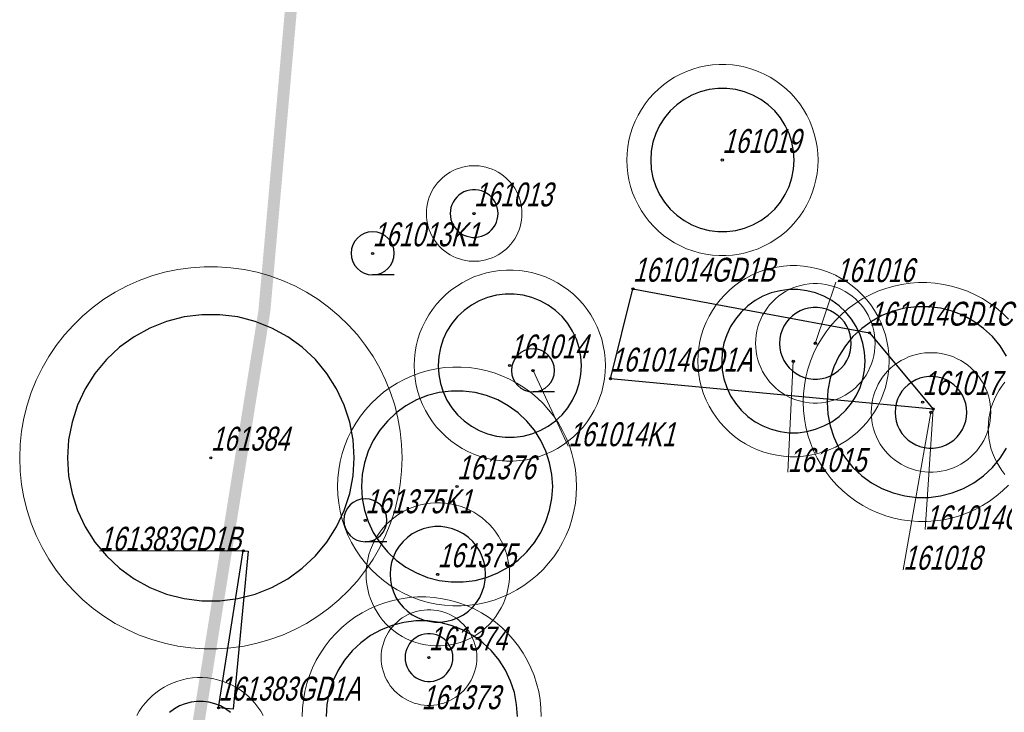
# Model space of a CAD drawing. Header units: metres. Extents: x 7419449 to 7420144, y 5549519 to 5549653.
# Tile 39 of 67: x 7419450 to 7419491, y 5549576 to 5549605. Entities that reach past the tile are written whole.
import ezdxf
from ezdxf.enums import TextEntityAlignment as Align
from ezdxf.lldxf.tags import DXFTag

# ---------------------------------------------------------------- set-up
doc = ezdxf.new("R2010")
doc.units = ezdxf.units.M
doc.layers.add('_4_GRANICA_OPRACOWANIA', color=146, linetype='2', lineweight=53, transparency=0.2)
doc.layers.add('_4_korony', color=7, linetype='Continuous', lineweight=25, true_color=0x7aa300)
for name, color, linetype, lineweight in [('_4_krzewy istniejące', 86, 'Continuous', 30), ('_4_NUMERY_PIKIET', 7, 'Continuous', 15), ('_4_SOD', 30, 'Continuous', 20)]:
    doc.layers.add(name, color=color, linetype=linetype, lineweight=lineweight)
doc.layers.add('_4_PUNKT_INWENTARYZACYJNY', color=7, linetype='Continuous')
doc.styles.add('STANDARD-Working1250', font='arial.ttf', dxfattribs={"height": 2.5})
tags = doc.linetypes.add('2', pattern=[0.9, 0.6, -0.3]).pattern_tags.tags
tags[6:7] = [DXFTag(74, 4), DXFTag(75, 0), DXFTag(340, '0'), DXFTag(46, 1.0), DXFTag(50, 0.0), DXFTag(44, 0.0), DXFTag(45, 0.0)]
tags[4:5] = [DXFTag(74, 4), DXFTag(75, 0), DXFTag(340, '0'), DXFTag(46, 1.0), DXFTag(50, 0.0), DXFTag(44, 0.0), DXFTag(45, 0.0)]

# ---------------------------------------------------------------- blocks, each defined once
blk = doc.blocks.new('A$C38776EB9')
at = {"linetype": 'Continuous', "transparency": 33554623}
blk.add_line((-0.525, -0.525), (0, -0.525), dxfattribs=at)
blk.add_circle((0, 0), 0.525, dxfattribs=at)

msp = doc.modelspace()

# ---------------------------------------------------------------- linework, layer by layer
at = {"layer": '_4_GRANICA_OPRACOWANIA', "lineweight": 30, "ltscale": 3, "const_width": 0.5}
msp.add_lwpolyline([(7419450.062, 5549530.83), (7419458.91, 5549530.45), (7419461.94, 5549530.29), (7419468.08, 5549529.97), (7419483.43, 5549529.18), (7419523.94, 5549526.59), (7419538.19, 5549526.4), (7419548.95, 5549525.8), (7419576.9, 5549524.47), (7419583.97, 5549584.15), (7419584.48, 5549588.54), (7419590.93, 5549644.33), (7419562.5, 5549640.55), (7419487.71, 5549630.61), (7419482.9, 5549629.97), (7419478.25, 5549627.12), (7419462.12, 5549617.26), (7419459.99, 5549593.07), (7419450.09, 5549531.19)], close=True, dxfattribs=at)
at = {"layer": '_4_korony', "linetype": 'Continuous', "flags": 128}
for points in [[(7419482.155, 5549599.38), (7419482.131, 5549599.756), (7419482.061, 5549600.126), (7419481.944, 5549600.484), (7419481.784, 5549600.825), (7419481.582, 5549601.143), (7419481.342, 5549601.434), (7419481.067, 5549601.692), (7419480.762, 5549601.913), (7419480.432, 5549602.094), (7419480.082, 5549602.233), (7419479.717, 5549602.327), (7419479.343, 5549602.374), (7419478.967, 5549602.374), (7419478.593, 5549602.327), (7419478.228, 5549602.233), (7419477.878, 5549602.094), (7419477.548, 5549601.913), (7419477.243, 5549601.692), (7419476.968, 5549601.434), (7419476.728, 5549601.143), (7419476.526, 5549600.825), (7419476.366, 5549600.484), (7419476.249, 5549600.126), (7419476.179, 5549599.756), (7419476.155, 5549599.38), (7419476.179, 5549599.004), (7419476.249, 5549598.634), (7419476.366, 5549598.276), (7419476.526, 5549597.935), (7419476.728, 5549597.617), (7419476.968, 5549597.326), (7419477.243, 5549597.068), (7419477.548, 5549596.847), (7419477.878, 5549596.666), (7419478.228, 5549596.527), (7419478.593, 5549596.433), (7419478.967, 5549596.386), (7419479.343, 5549596.386), (7419479.717, 5549596.433), (7419480.082, 5549596.527), (7419480.432, 5549596.666), (7419480.762, 5549596.847), (7419481.067, 5549597.068), (7419481.342, 5549597.326), (7419481.582, 5549597.617), (7419481.784, 5549597.935), (7419481.944, 5549598.276), (7419482.061, 5549598.634), (7419482.131, 5549599.004)], [(7419469.766, 5549597.142), (7419469.758, 5549597.267), (7419469.735, 5549597.391), (7419469.696, 5549597.51), (7419469.642, 5549597.624), (7419469.575, 5549597.73), (7419469.495, 5549597.827), (7419469.403, 5549597.913), (7419469.302, 5549597.986), (7419469.192, 5549598.047), (7419469.075, 5549598.093), (7419468.953, 5549598.124), (7419468.829, 5549598.14), (7419468.703, 5549598.14), (7419468.579, 5549598.124), (7419468.457, 5549598.093), (7419468.34, 5549598.047), (7419468.23, 5549597.986), (7419468.129, 5549597.913), (7419468.037, 5549597.827), (7419467.957, 5549597.73), (7419467.89, 5549597.624), (7419467.836, 5549597.51), (7419467.797, 5549597.391), (7419467.774, 5549597.267), (7419467.766, 5549597.142), (7419467.774, 5549597.017), (7419467.797, 5549596.893), (7419467.836, 5549596.774), (7419467.89, 5549596.66), (7419467.957, 5549596.554), (7419468.037, 5549596.457), (7419468.129, 5549596.371), (7419468.23, 5549596.298), (7419468.34, 5549596.237), (7419468.457, 5549596.191), (7419468.579, 5549596.16), (7419468.703, 5549596.144), (7419468.829, 5549596.144), (7419468.953, 5549596.16), (7419469.075, 5549596.191), (7419469.192, 5549596.237), (7419469.302, 5549596.298), (7419469.403, 5549596.371), (7419469.495, 5549596.457), (7419469.575, 5549596.554), (7419469.642, 5549596.66), (7419469.696, 5549596.774), (7419469.735, 5549596.893), (7419469.758, 5549597.017)], [(7419485.126, 5549590.965), (7419485.102, 5549591.341), (7419485.032, 5549591.711), (7419484.915, 5549592.069), (7419484.755, 5549592.41), (7419484.553, 5549592.728), (7419484.313, 5549593.019), (7419484.038, 5549593.277), (7419483.733, 5549593.498), (7419483.403, 5549593.679), (7419483.053, 5549593.818), (7419482.688, 5549593.912), (7419482.314, 5549593.959), (7419481.938, 5549593.959), (7419481.564, 5549593.912), (7419481.199, 5549593.818), (7419480.849, 5549593.679), (7419480.519, 5549593.498), (7419480.214, 5549593.277), (7419479.939, 5549593.019), (7419479.699, 5549592.728), (7419479.497, 5549592.41), (7419479.337, 5549592.069), (7419479.22, 5549591.711), (7419479.15, 5549591.341), (7419479.126, 5549590.965), (7419479.15, 5549590.589), (7419479.22, 5549590.219), (7419479.337, 5549589.861), (7419479.497, 5549589.52), (7419479.699, 5549589.202), (7419479.939, 5549588.911), (7419480.214, 5549588.653), (7419480.519, 5549588.432), (7419480.849, 5549588.251), (7419481.199, 5549588.112), (7419481.564, 5549588.018), (7419481.938, 5549587.971), (7419482.314, 5549587.971), (7419482.688, 5549588.018), (7419483.053, 5549588.112), (7419483.403, 5549588.251), (7419483.733, 5549588.432), (7419484.038, 5549588.653), (7419484.313, 5549588.911), (7419484.553, 5549589.202), (7419484.755, 5549589.52), (7419484.915, 5549589.861), (7419485.032, 5549590.219), (7419485.102, 5549590.589)], [(7419473.258, 5549590.779), (7419473.234, 5549591.155), (7419473.164, 5549591.525), (7419473.047, 5549591.883), (7419472.887, 5549592.224), (7419472.685, 5549592.542), (7419472.445, 5549592.833), (7419472.17, 5549593.091), (7419471.865, 5549593.312), (7419471.535, 5549593.493), (7419471.185, 5549593.632), (7419470.82, 5549593.726), (7419470.446, 5549593.773), (7419470.07, 5549593.773), (7419469.696, 5549593.726), (7419469.331, 5549593.632), (7419468.981, 5549593.493), (7419468.651, 5549593.312), (7419468.346, 5549593.091), (7419468.071, 5549592.833), (7419467.831, 5549592.542), (7419467.629, 5549592.224), (7419467.469, 5549591.883), (7419467.352, 5549591.525), (7419467.282, 5549591.155), (7419467.258, 5549590.779), (7419467.282, 5549590.403), (7419467.352, 5549590.033), (7419467.469, 5549589.675), (7419467.629, 5549589.334), (7419467.831, 5549589.016), (7419468.071, 5549588.725), (7419468.346, 5549588.467), (7419468.651, 5549588.246), (7419468.981, 5549588.065), (7419469.331, 5549587.926), (7419469.696, 5549587.832), (7419470.07, 5549587.785), (7419470.446, 5549587.785), (7419470.82, 5549587.832), (7419471.185, 5549587.926), (7419471.535, 5549588.065), (7419471.865, 5549588.246), (7419472.17, 5549588.467), (7419472.445, 5549588.725), (7419472.685, 5549589.016), (7419472.887, 5549589.334), (7419473.047, 5549589.675), (7419473.164, 5549590.033), (7419473.234, 5549590.403)], [(7419484.543, 5549591.71), (7419484.531, 5549591.898), (7419484.496, 5549592.083), (7419484.438, 5549592.262), (7419484.357, 5549592.433), (7419484.257, 5549592.592), (7419484.136, 5549592.737), (7419483.999, 5549592.866), (7419483.847, 5549592.976), (7419483.682, 5549593.067), (7419483.507, 5549593.137), (7419483.324, 5549593.183), (7419483.137, 5549593.207), (7419482.949, 5549593.207), (7419482.762, 5549593.183), (7419482.579, 5549593.137), (7419482.404, 5549593.067), (7419482.239, 5549592.976), (7419482.087, 5549592.866), (7419481.95, 5549592.737), (7419481.829, 5549592.592), (7419481.729, 5549592.433), (7419481.648, 5549592.262), (7419481.59, 5549592.083), (7419481.555, 5549591.898), (7419481.543, 5549591.71), (7419481.555, 5549591.522), (7419481.59, 5549591.337), (7419481.648, 5549591.158), (7419481.729, 5549590.987), (7419481.829, 5549590.828), (7419481.95, 5549590.683), (7419482.087, 5549590.554), (7419482.239, 5549590.444), (7419482.404, 5549590.353), (7419482.579, 5549590.283), (7419482.762, 5549590.237), (7419482.949, 5549590.213), (7419483.137, 5549590.213), (7419483.324, 5549590.237), (7419483.507, 5549590.283), (7419483.682, 5549590.353), (7419483.847, 5549590.444), (7419483.999, 5549590.554), (7419484.136, 5549590.683), (7419484.257, 5549590.828), (7419484.357, 5549590.987), (7419484.438, 5549591.158), (7419484.496, 5549591.337), (7419484.531, 5549591.522)], [(7419463.751, 5549586.92), (7419463.704, 5549587.672), (7419463.562, 5549588.412), (7419463.33, 5549589.129), (7419463.009, 5549589.811), (7419462.605, 5549590.447), (7419462.125, 5549591.027), (7419461.576, 5549591.543), (7419460.966, 5549591.986), (7419460.306, 5549592.349), (7419459.605, 5549592.626), (7419458.875, 5549592.814), (7419458.128, 5549592.908), (7419457.374, 5549592.908), (7419456.627, 5549592.814), (7419455.897, 5549592.626), (7419455.196, 5549592.349), (7419454.536, 5549591.986), (7419453.926, 5549591.543), (7419453.377, 5549591.027), (7419452.897, 5549590.447), (7419452.493, 5549589.811), (7419452.172, 5549589.129), (7419451.94, 5549588.412), (7419451.798, 5549587.672), (7419451.751, 5549586.92), (7419451.798, 5549586.168), (7419451.94, 5549585.428), (7419452.172, 5549584.711), (7419452.493, 5549584.029), (7419452.897, 5549583.393), (7419453.377, 5549582.813), (7419453.926, 5549582.297), (7419454.536, 5549581.854), (7419455.196, 5549581.491), (7419455.897, 5549581.214), (7419456.627, 5549581.026), (7419457.374, 5549580.932), (7419458.128, 5549580.932), (7419458.875, 5549581.026), (7419459.605, 5549581.214), (7419460.306, 5549581.491), (7419460.966, 5549581.854), (7419461.576, 5549582.297), (7419462.125, 5549582.813), (7419462.605, 5549583.393), (7419463.009, 5549584.029), (7419463.33, 5549584.711), (7419463.562, 5549585.428), (7419463.704, 5549586.168)], [(7419489.38, 5549588.821), (7419489.368, 5549589.009), (7419489.333, 5549589.194), (7419489.275, 5549589.373), (7419489.194, 5549589.544), (7419489.094, 5549589.703), (7419488.973, 5549589.848), (7419488.836, 5549589.977), (7419488.684, 5549590.087), (7419488.519, 5549590.178), (7419488.344, 5549590.248), (7419488.161, 5549590.294), (7419487.974, 5549590.318), (7419487.786, 5549590.318), (7419487.599, 5549590.294), (7419487.416, 5549590.248), (7419487.241, 5549590.178), (7419487.076, 5549590.087), (7419486.924, 5549589.977), (7419486.787, 5549589.848), (7419486.666, 5549589.703), (7419486.566, 5549589.544), (7419486.485, 5549589.373), (7419486.427, 5549589.194), (7419486.392, 5549589.009), (7419486.38, 5549588.821), (7419486.392, 5549588.633), (7419486.427, 5549588.448), (7419486.485, 5549588.269), (7419486.566, 5549588.098), (7419486.666, 5549587.939), (7419486.787, 5549587.794), (7419486.924, 5549587.665), (7419487.076, 5549587.555), (7419487.241, 5549587.464), (7419487.416, 5549587.394), (7419487.599, 5549587.348), (7419487.786, 5549587.324), (7419487.974, 5549587.324), (7419488.161, 5549587.348), (7419488.344, 5549587.394), (7419488.519, 5549587.464), (7419488.684, 5549587.555), (7419488.836, 5549587.665), (7419488.973, 5549587.794), (7419489.094, 5549587.939), (7419489.194, 5549588.098), (7419489.275, 5549588.269), (7419489.333, 5549588.448), (7419489.368, 5549588.633)], [(7419472.052, 5549585.72), (7419472.02, 5549586.221), (7419471.926, 5549586.715), (7419471.771, 5549587.192), (7419471.557, 5549587.647), (7419471.288, 5549588.071), (7419470.968, 5549588.458), (7419470.602, 5549588.802), (7419470.195, 5549589.097), (7419469.755, 5549589.339), (7419469.288, 5549589.524), (7419468.802, 5549589.649), (7419468.303, 5549589.712), (7419467.801, 5549589.712), (7419467.302, 5549589.649), (7419466.816, 5549589.524), (7419466.349, 5549589.339), (7419465.909, 5549589.097), (7419465.502, 5549588.802), (7419465.136, 5549588.458), (7419464.816, 5549588.071), (7419464.547, 5549587.647), (7419464.333, 5549587.192), (7419464.178, 5549586.715), (7419464.084, 5549586.221), (7419464.052, 5549585.72), (7419464.084, 5549585.219), (7419464.178, 5549584.725), (7419464.333, 5549584.248), (7419464.547, 5549583.793), (7419464.816, 5549583.369), (7419465.136, 5549582.982), (7419465.502, 5549582.638), (7419465.909, 5549582.343), (7419466.349, 5549582.101), (7419466.816, 5549581.916), (7419467.302, 5549581.791), (7419467.801, 5549581.728), (7419468.303, 5549581.728), (7419468.802, 5549581.791), (7419469.288, 5549581.916), (7419469.755, 5549582.101), (7419470.195, 5549582.343), (7419470.602, 5549582.638), (7419470.968, 5549582.982), (7419471.288, 5549583.369), (7419471.557, 5549583.793), (7419471.771, 5549584.248), (7419471.926, 5549584.725), (7419472.02, 5549585.219)], [(7419469.248, 5549582.044), (7419469.232, 5549582.295), (7419469.185, 5549582.541), (7419469.108, 5549582.78), (7419469.001, 5549583.008), (7419468.866, 5549583.22), (7419468.706, 5549583.413), (7419468.523, 5549583.585), (7419468.32, 5549583.733), (7419468.1, 5549583.854), (7419467.866, 5549583.946), (7419467.623, 5549584.009), (7419467.374, 5549584.04), (7419467.122, 5549584.04), (7419466.873, 5549584.009), (7419466.63, 5549583.946), (7419466.396, 5549583.854), (7419466.176, 5549583.733), (7419465.973, 5549583.585), (7419465.79, 5549583.413), (7419465.63, 5549583.22), (7419465.495, 5549583.008), (7419465.388, 5549582.78), (7419465.311, 5549582.541), (7419465.264, 5549582.295), (7419465.248, 5549582.044), (7419465.264, 5549581.793), (7419465.311, 5549581.547), (7419465.388, 5549581.308), (7419465.495, 5549581.08), (7419465.63, 5549580.868), (7419465.79, 5549580.675), (7419465.973, 5549580.503), (7419466.176, 5549580.355), (7419466.396, 5549580.234), (7419466.63, 5549580.142), (7419466.873, 5549580.079), (7419467.122, 5549580.048), (7419467.374, 5549580.048), (7419467.623, 5549580.079), (7419467.866, 5549580.142), (7419468.1, 5549580.234), (7419468.32, 5549580.355), (7419468.523, 5549580.503), (7419468.706, 5549580.675), (7419468.866, 5549580.868), (7419469.001, 5549581.08), (7419469.108, 5549581.308), (7419469.185, 5549581.547), (7419469.232, 5549581.793)], [(7419467.877, 5549578.559), (7419467.869, 5549578.684), (7419467.846, 5549578.808), (7419467.807, 5549578.927), (7419467.753, 5549579.041), (7419467.686, 5549579.147), (7419467.606, 5549579.244), (7419467.514, 5549579.33), (7419467.413, 5549579.403), (7419467.303, 5549579.464), (7419467.186, 5549579.51), (7419467.064, 5549579.541), (7419466.94, 5549579.557), (7419466.814, 5549579.557), (7419466.69, 5549579.541), (7419466.568, 5549579.51), (7419466.451, 5549579.464), (7419466.341, 5549579.403), (7419466.24, 5549579.33), (7419466.148, 5549579.244), (7419466.068, 5549579.147), (7419466.001, 5549579.041), (7419465.947, 5549578.927), (7419465.908, 5549578.808), (7419465.885, 5549578.684), (7419465.877, 5549578.559), (7419465.885, 5549578.434), (7419465.908, 5549578.31), (7419465.947, 5549578.191), (7419466.001, 5549578.077), (7419466.068, 5549577.971), (7419466.148, 5549577.874), (7419466.24, 5549577.788), (7419466.341, 5549577.715), (7419466.451, 5549577.654), (7419466.568, 5549577.608), (7419466.69, 5549577.577), (7419466.814, 5549577.561), (7419466.94, 5549577.561), (7419467.064, 5549577.577), (7419467.186, 5549577.608), (7419467.303, 5549577.654), (7419467.413, 5549577.715), (7419467.514, 5549577.788), (7419467.606, 5549577.874), (7419467.686, 5549577.971), (7419467.753, 5549578.077), (7419467.807, 5549578.191), (7419467.846, 5549578.31), (7419467.869, 5549578.434)]]:
    msp.add_lwpolyline(points, close=True, dxfattribs=at)
for points in [[(7419491.039, 5549591.179), (7419490.77, 5549591.603), (7419490.45, 5549591.99), (7419490.084, 5549592.334), (7419489.677, 5549592.629), (7419489.237, 5549592.871), (7419488.77, 5549593.056), (7419488.284, 5549593.181), (7419487.785, 5549593.244), (7419487.283, 5549593.244), (7419486.784, 5549593.181), (7419486.298, 5549593.056), (7419485.831, 5549592.871), (7419485.391, 5549592.629), (7419484.984, 5549592.334), (7419484.618, 5549591.99), (7419484.298, 5549591.603), (7419484.029, 5549591.179), (7419483.815, 5549590.724), (7419483.66, 5549590.247), (7419483.566, 5549589.753), (7419483.534, 5549589.252), (7419483.566, 5549588.751), (7419483.66, 5549588.257), (7419483.815, 5549587.78), (7419484.029, 5549587.325), (7419484.298, 5549586.901), (7419484.618, 5549586.514), (7419484.984, 5549586.17), (7419485.391, 5549585.875), (7419485.831, 5549585.633), (7419486.298, 5549585.448), (7419486.784, 5549585.323), (7419487.283, 5549585.26), (7419487.785, 5549585.26), (7419488.284, 5549585.323), (7419488.77, 5549585.448), (7419489.237, 5549585.633), (7419489.677, 5549585.875), (7419490.084, 5549586.17), (7419490.45, 5549586.514), (7419490.77, 5549586.901), (7419491.039, 5549587.325)], [(7419470.575, 5549576.101), (7419470.543, 5549576.602), (7419470.449, 5549577.096), (7419470.294, 5549577.573), (7419470.08, 5549578.028), (7419469.811, 5549578.452), (7419469.491, 5549578.839), (7419469.125, 5549579.183), (7419468.718, 5549579.478), (7419468.278, 5549579.72), (7419467.811, 5549579.905), (7419467.325, 5549580.03), (7419466.826, 5549580.093), (7419466.324, 5549580.093), (7419465.825, 5549580.03), (7419465.339, 5549579.905), (7419464.872, 5549579.72), (7419464.432, 5549579.478), (7419464.025, 5549579.183), (7419463.659, 5549578.839), (7419463.339, 5549578.452), (7419463.07, 5549578.028), (7419462.856, 5549577.573), (7419462.701, 5549577.096), (7419462.607, 5549576.602), (7419462.575, 5549576.101)], [(7419458.57, 5549576.265), (7419458.367, 5549576.413), (7419458.147, 5549576.534), (7419457.913, 5549576.626), (7419457.67, 5549576.689), (7419457.421, 5549576.72), (7419457.169, 5549576.72), (7419456.92, 5549576.689), (7419456.677, 5549576.626), (7419456.443, 5549576.534), (7419456.223, 5549576.413), (7419456.02, 5549576.265)]]:
    msp.add_lwpolyline(points, dxfattribs=at)
at = {"layer": '_4_krzewy istniejące'}
for points in [[(7419474.47, 5549590.23), (7419475.41, 5549593.99), (7419485.31, 5549592.15), (7419487.97, 5549588.96), (7419474.47, 5549590.23)], [(7419459.11, 5549583.03), (7419459.315, 5549583.01), (7419458.68, 5549576.401), (7419458.68, 5549576.401), (7419458.07, 5549576.46), (7419459.106, 5549583.03)]]:
    msp.add_lwpolyline(points, dxfattribs=at)
at = {"layer": '_4_NUMERY_PIKIET'}
for points in [[(7419483.04, 5549591.71), (7419483.897, 5549594.266)], [(7419482.12, 5549590.96), (7419481.888, 5549586.324)], [(7419471.23, 5549590.57), (7419472.706, 5549587.401)], [(7419487.97, 5549588.96), (7419487.631, 5549583.923)], [(7419487.88, 5549588.82), (7419486.721, 5549582.234)], [(7419459.106, 5549583.03), (7419453.085, 5549583.03)]]:
    msp.add_lwpolyline(points, dxfattribs=at)
at = {"layer": '_4_PUNKT_INWENTARYZACYJNY'}
for centre in [(7419479.15, 5549599.38), (7419468.76, 5549597.14), (7419464.52, 5549595.47), (7419475.41, 5549593.99), (7419485.31, 5549592.15), (7419483.04, 5549591.71), (7419470.25, 5549590.78), (7419471.23, 5549590.57), (7419482.12, 5549590.96), (7419474.47, 5549590.23), (7419487.53, 5549589.25), (7419487.97, 5549588.96), (7419487.88, 5549588.82), (7419457.75, 5549586.92), (7419468.05, 5549585.72), (7419464.21, 5549584.3), (7419459.11, 5549583.03), (7419467.24, 5549582.04), (7419466.87, 5549578.56), (7419458.07, 5549576.46)]:
    msp.add_circle(centre, 0.045, dxfattribs=at)
at = {"layer": '_4_SOD', "flags": 128}
for points in [[(7419483.155, 5549599.38), (7419483.145, 5549599.659), (7419483.116, 5549599.937), (7419483.068, 5549600.212), (7419483, 5549600.483), (7419482.914, 5549600.748), (7419482.809, 5549601.007), (7419482.687, 5549601.258), (7419482.547, 5549601.5), (7419482.391, 5549601.731), (7419482.219, 5549601.951), (7419482.032, 5549602.159), (7419481.832, 5549602.353), (7419481.618, 5549602.532), (7419481.392, 5549602.696), (7419481.155, 5549602.844), (7419480.908, 5549602.975), (7419480.653, 5549603.089), (7419480.391, 5549603.184), (7419480.123, 5549603.261), (7419479.85, 5549603.319), (7419479.573, 5549603.358), (7419479.295, 5549603.378), (7419479.015, 5549603.378), (7419478.737, 5549603.358), (7419478.46, 5549603.319), (7419478.187, 5549603.261), (7419477.919, 5549603.184), (7419477.657, 5549603.089), (7419477.402, 5549602.975), (7419477.155, 5549602.844), (7419476.918, 5549602.696), (7419476.692, 5549602.532), (7419476.478, 5549602.353), (7419476.278, 5549602.159), (7419476.091, 5549601.951), (7419475.919, 5549601.731), (7419475.763, 5549601.5), (7419475.623, 5549601.258), (7419475.501, 5549601.007), (7419475.396, 5549600.748), (7419475.31, 5549600.483), (7419475.242, 5549600.212), (7419475.194, 5549599.937), (7419475.165, 5549599.659), (7419475.155, 5549599.38), (7419475.165, 5549599.101), (7419475.194, 5549598.823), (7419475.242, 5549598.548), (7419475.31, 5549598.277), (7419475.396, 5549598.012), (7419475.501, 5549597.753), (7419475.623, 5549597.502), (7419475.763, 5549597.26), (7419475.919, 5549597.029), (7419476.091, 5549596.809), (7419476.278, 5549596.601), (7419476.478, 5549596.407), (7419476.692, 5549596.228), (7419476.918, 5549596.064), (7419477.155, 5549595.916), (7419477.402, 5549595.785), (7419477.657, 5549595.671), (7419477.919, 5549595.576), (7419478.187, 5549595.499), (7419478.46, 5549595.441), (7419478.737, 5549595.402), (7419479.015, 5549595.382), (7419479.295, 5549595.382), (7419479.573, 5549595.402), (7419479.85, 5549595.441), (7419480.123, 5549595.499), (7419480.391, 5549595.576), (7419480.653, 5549595.671), (7419480.908, 5549595.785), (7419481.155, 5549595.916), (7419481.392, 5549596.064), (7419481.618, 5549596.228), (7419481.832, 5549596.407), (7419482.032, 5549596.601), (7419482.219, 5549596.809), (7419482.391, 5549597.029), (7419482.547, 5549597.26), (7419482.687, 5549597.502), (7419482.809, 5549597.753), (7419482.914, 5549598.012), (7419483, 5549598.277), (7419483.068, 5549598.548), (7419483.116, 5549598.823), (7419483.145, 5549599.101)], [(7419470.766, 5549597.142), (7419470.761, 5549597.282), (7419470.747, 5549597.42), (7419470.722, 5549597.558), (7419470.689, 5549597.693), (7419470.645, 5549597.826), (7419470.593, 5549597.955), (7419470.532, 5549598.081), (7419470.462, 5549598.202), (7419470.384, 5549598.318), (7419470.298, 5549598.428), (7419470.205, 5549598.531), (7419470.104, 5549598.628), (7419469.997, 5549598.718), (7419469.884, 5549598.8), (7419469.766, 5549598.874), (7419469.643, 5549598.94), (7419469.515, 5549598.996), (7419469.384, 5549599.044), (7419469.25, 5549599.083), (7419469.113, 5549599.112), (7419468.975, 5549599.131), (7419468.836, 5549599.141), (7419468.696, 5549599.141), (7419468.557, 5549599.131), (7419468.419, 5549599.112), (7419468.282, 5549599.083), (7419468.148, 5549599.044), (7419468.017, 5549598.996), (7419467.889, 5549598.94), (7419467.766, 5549598.874), (7419467.648, 5549598.8), (7419467.535, 5549598.718), (7419467.428, 5549598.628), (7419467.327, 5549598.531), (7419467.234, 5549598.428), (7419467.148, 5549598.318), (7419467.07, 5549598.202), (7419467, 5549598.081), (7419466.939, 5549597.955), (7419466.887, 5549597.826), (7419466.843, 5549597.693), (7419466.81, 5549597.558), (7419466.785, 5549597.42), (7419466.771, 5549597.282), (7419466.766, 5549597.142), (7419466.771, 5549597.002), (7419466.785, 5549596.864), (7419466.81, 5549596.726), (7419466.843, 5549596.591), (7419466.887, 5549596.458), (7419466.939, 5549596.329), (7419467, 5549596.203), (7419467.07, 5549596.082), (7419467.148, 5549595.966), (7419467.234, 5549595.856), (7419467.327, 5549595.753), (7419467.428, 5549595.656), (7419467.535, 5549595.566), (7419467.648, 5549595.484), (7419467.766, 5549595.41), (7419467.889, 5549595.344), (7419468.017, 5549595.288), (7419468.148, 5549595.24), (7419468.282, 5549595.201), (7419468.419, 5549595.172), (7419468.557, 5549595.153), (7419468.696, 5549595.143), (7419468.836, 5549595.143), (7419468.975, 5549595.153), (7419469.113, 5549595.172), (7419469.25, 5549595.201), (7419469.384, 5549595.24), (7419469.515, 5549595.288), (7419469.643, 5549595.344), (7419469.766, 5549595.41), (7419469.884, 5549595.484), (7419469.997, 5549595.566), (7419470.104, 5549595.656), (7419470.205, 5549595.753), (7419470.298, 5549595.856), (7419470.384, 5549595.966), (7419470.462, 5549596.082), (7419470.532, 5549596.203), (7419470.593, 5549596.329), (7419470.645, 5549596.458), (7419470.689, 5549596.591), (7419470.722, 5549596.726), (7419470.747, 5549596.864), (7419470.761, 5549597.002)], [(7419465.751, 5549586.92), (7419465.732, 5549587.478), (7419465.673, 5549588.033), (7419465.576, 5549588.583), (7419465.441, 5549589.125), (7419465.269, 5549589.656), (7419465.059, 5549590.174), (7419464.815, 5549590.676), (7419464.535, 5549591.159), (7419464.223, 5549591.622), (7419463.879, 5549592.062), (7419463.506, 5549592.477), (7419463.104, 5549592.865), (7419462.676, 5549593.224), (7419462.225, 5549593.552), (7419461.751, 5549593.848), (7419461.258, 5549594.11), (7419460.748, 5549594.337), (7419460.223, 5549594.528), (7419459.686, 5549594.682), (7419459.14, 5549594.798), (7419458.587, 5549594.876), (7419458.03, 5549594.915), (7419457.472, 5549594.915), (7419456.915, 5549594.876), (7419456.362, 5549594.798), (7419455.816, 5549594.682), (7419455.279, 5549594.528), (7419454.754, 5549594.337), (7419454.244, 5549594.11), (7419453.751, 5549593.848), (7419453.277, 5549593.552), (7419452.826, 5549593.224), (7419452.398, 5549592.865), (7419451.996, 5549592.477), (7419451.623, 5549592.062), (7419451.279, 5549591.622), (7419450.967, 5549591.159), (7419450.687, 5549590.676), (7419450.443, 5549590.174), (7419450.233, 5549589.656), (7419450.061, 5549589.125), (7419449.926, 5549588.583), (7419449.829, 5549588.033), (7419449.77, 5549587.478), (7419449.751, 5549586.92), (7419449.77, 5549586.362), (7419449.829, 5549585.807), (7419449.926, 5549585.257), (7419450.061, 5549584.715), (7419450.233, 5549584.184), (7419450.443, 5549583.666), (7419450.687, 5549583.164), (7419450.967, 5549582.681), (7419451.279, 5549582.218), (7419451.623, 5549581.778), (7419451.996, 5549581.363), (7419452.398, 5549580.975), (7419452.826, 5549580.616), (7419453.277, 5549580.288), (7419453.751, 5549579.992), (7419454.244, 5549579.73), (7419454.754, 5549579.503), (7419455.279, 5549579.312), (7419455.816, 5549579.158), (7419456.362, 5549579.042), (7419456.915, 5549578.964), (7419457.472, 5549578.925), (7419458.03, 5549578.925), (7419458.587, 5549578.964), (7419459.14, 5549579.042), (7419459.686, 5549579.158), (7419460.223, 5549579.312), (7419460.748, 5549579.503), (7419461.258, 5549579.73), (7419461.751, 5549579.992), (7419462.225, 5549580.288), (7419462.676, 5549580.616), (7419463.104, 5549580.975), (7419463.506, 5549581.363), (7419463.879, 5549581.778), (7419464.223, 5549582.218), (7419464.535, 5549582.681), (7419464.815, 5549583.164), (7419465.059, 5549583.666), (7419465.269, 5549584.184), (7419465.441, 5549584.715), (7419465.576, 5549585.257), (7419465.673, 5549585.807), (7419465.732, 5549586.362)], [(7419474.258, 5549590.779), (7419474.248, 5549591.058), (7419474.219, 5549591.336), (7419474.171, 5549591.611), (7419474.103, 5549591.882), (7419474.017, 5549592.147), (7419473.912, 5549592.406), (7419473.79, 5549592.657), (7419473.65, 5549592.899), (7419473.494, 5549593.13), (7419473.322, 5549593.35), (7419473.135, 5549593.558), (7419472.935, 5549593.752), (7419472.721, 5549593.931), (7419472.495, 5549594.095), (7419472.258, 5549594.243), (7419472.011, 5549594.374), (7419471.756, 5549594.488), (7419471.494, 5549594.583), (7419471.226, 5549594.66), (7419470.953, 5549594.718), (7419470.676, 5549594.757), (7419470.398, 5549594.777), (7419470.118, 5549594.777), (7419469.84, 5549594.757), (7419469.563, 5549594.718), (7419469.29, 5549594.66), (7419469.022, 5549594.583), (7419468.76, 5549594.488), (7419468.505, 5549594.374), (7419468.258, 5549594.243), (7419468.021, 5549594.095), (7419467.795, 5549593.931), (7419467.581, 5549593.752), (7419467.381, 5549593.558), (7419467.194, 5549593.35), (7419467.022, 5549593.13), (7419466.866, 5549592.899), (7419466.726, 5549592.657), (7419466.604, 5549592.406), (7419466.499, 5549592.147), (7419466.413, 5549591.882), (7419466.345, 5549591.611), (7419466.297, 5549591.336), (7419466.268, 5549591.058), (7419466.258, 5549590.779), (7419466.268, 5549590.5), (7419466.297, 5549590.222), (7419466.345, 5549589.947), (7419466.413, 5549589.676), (7419466.499, 5549589.411), (7419466.604, 5549589.152), (7419466.726, 5549588.901), (7419466.866, 5549588.659), (7419467.022, 5549588.428), (7419467.194, 5549588.208), (7419467.381, 5549588), (7419467.581, 5549587.806), (7419467.795, 5549587.627), (7419468.021, 5549587.463), (7419468.258, 5549587.315), (7419468.505, 5549587.184), (7419468.76, 5549587.07), (7419469.022, 5549586.975), (7419469.29, 5549586.898), (7419469.563, 5549586.84), (7419469.84, 5549586.801), (7419470.118, 5549586.781), (7419470.398, 5549586.781), (7419470.676, 5549586.801), (7419470.953, 5549586.84), (7419471.226, 5549586.898), (7419471.494, 5549586.975), (7419471.756, 5549587.07), (7419472.011, 5549587.184), (7419472.258, 5549587.315), (7419472.495, 5549587.463), (7419472.721, 5549587.627), (7419472.935, 5549587.806), (7419473.135, 5549588), (7419473.322, 5549588.208), (7419473.494, 5549588.428), (7419473.65, 5549588.659), (7419473.79, 5549588.901), (7419473.912, 5549589.152), (7419474.017, 5549589.411), (7419474.103, 5549589.676), (7419474.171, 5549589.947), (7419474.219, 5549590.222), (7419474.248, 5549590.5)], [(7419486.126, 5549590.965), (7419486.116, 5549591.244), (7419486.087, 5549591.522), (7419486.039, 5549591.797), (7419485.971, 5549592.068), (7419485.885, 5549592.333), (7419485.78, 5549592.592), (7419485.658, 5549592.843), (7419485.518, 5549593.085), (7419485.362, 5549593.316), (7419485.19, 5549593.536), (7419485.003, 5549593.744), (7419484.803, 5549593.938), (7419484.589, 5549594.117), (7419484.363, 5549594.281), (7419484.126, 5549594.429), (7419483.879, 5549594.56), (7419483.624, 5549594.674), (7419483.362, 5549594.769), (7419483.094, 5549594.846), (7419482.821, 5549594.904), (7419482.544, 5549594.943), (7419482.266, 5549594.963), (7419481.986, 5549594.963), (7419481.708, 5549594.943), (7419481.431, 5549594.904), (7419481.158, 5549594.846), (7419480.89, 5549594.769), (7419480.628, 5549594.674), (7419480.373, 5549594.56), (7419480.126, 5549594.429), (7419479.889, 5549594.281), (7419479.663, 5549594.117), (7419479.449, 5549593.938), (7419479.249, 5549593.744), (7419479.062, 5549593.536), (7419478.89, 5549593.316), (7419478.734, 5549593.085), (7419478.594, 5549592.843), (7419478.472, 5549592.592), (7419478.367, 5549592.333), (7419478.281, 5549592.068), (7419478.213, 5549591.797), (7419478.165, 5549591.522), (7419478.136, 5549591.244), (7419478.126, 5549590.965), (7419478.136, 5549590.686), (7419478.165, 5549590.408), (7419478.213, 5549590.133), (7419478.281, 5549589.862), (7419478.367, 5549589.597), (7419478.472, 5549589.338), (7419478.594, 5549589.087), (7419478.734, 5549588.845), (7419478.89, 5549588.614), (7419479.062, 5549588.394), (7419479.249, 5549588.186), (7419479.449, 5549587.992), (7419479.663, 5549587.813), (7419479.889, 5549587.649), (7419480.126, 5549587.501), (7419480.373, 5549587.37), (7419480.628, 5549587.256), (7419480.89, 5549587.161), (7419481.158, 5549587.084), (7419481.431, 5549587.026), (7419481.708, 5549586.987), (7419481.986, 5549586.967), (7419482.266, 5549586.967), (7419482.544, 5549586.987), (7419482.821, 5549587.026), (7419483.094, 5549587.084), (7419483.362, 5549587.161), (7419483.624, 5549587.256), (7419483.879, 5549587.37), (7419484.126, 5549587.501), (7419484.363, 5549587.649), (7419484.589, 5549587.813), (7419484.803, 5549587.992), (7419485.003, 5549588.186), (7419485.19, 5549588.394), (7419485.362, 5549588.614), (7419485.518, 5549588.845), (7419485.658, 5549589.087), (7419485.78, 5549589.338), (7419485.885, 5549589.597), (7419485.971, 5549589.862), (7419486.039, 5549590.133), (7419486.087, 5549590.408), (7419486.116, 5549590.686)], [(7419485.543, 5549591.71), (7419485.537, 5549591.884), (7419485.519, 5549592.058), (7419485.488, 5549592.23), (7419485.446, 5549592.399), (7419485.392, 5549592.565), (7419485.327, 5549592.727), (7419485.25, 5549592.884), (7419485.163, 5549593.035), (7419485.066, 5549593.179), (7419484.958, 5549593.317), (7419484.841, 5549593.447), (7419484.716, 5549593.568), (7419484.582, 5549593.68), (7419484.441, 5549593.783), (7419484.293, 5549593.875), (7419484.139, 5549593.957), (7419483.98, 5549594.028), (7419483.816, 5549594.088), (7419483.648, 5549594.136), (7419483.477, 5549594.172), (7419483.304, 5549594.196), (7419483.13, 5549594.208), (7419482.956, 5549594.208), (7419482.782, 5549594.196), (7419482.609, 5549594.172), (7419482.438, 5549594.136), (7419482.27, 5549594.088), (7419482.106, 5549594.028), (7419481.947, 5549593.957), (7419481.793, 5549593.875), (7419481.645, 5549593.783), (7419481.504, 5549593.68), (7419481.37, 5549593.568), (7419481.245, 5549593.447), (7419481.128, 5549593.317), (7419481.02, 5549593.179), (7419480.923, 5549593.035), (7419480.836, 5549592.884), (7419480.759, 5549592.727), (7419480.694, 5549592.565), (7419480.64, 5549592.399), (7419480.598, 5549592.23), (7419480.567, 5549592.058), (7419480.549, 5549591.884), (7419480.543, 5549591.71), (7419480.549, 5549591.536), (7419480.567, 5549591.362), (7419480.598, 5549591.19), (7419480.64, 5549591.021), (7419480.694, 5549590.855), (7419480.759, 5549590.693), (7419480.836, 5549590.536), (7419480.923, 5549590.385), (7419481.02, 5549590.241), (7419481.128, 5549590.103), (7419481.245, 5549589.973), (7419481.37, 5549589.852), (7419481.504, 5549589.74), (7419481.645, 5549589.637), (7419481.793, 5549589.545), (7419481.947, 5549589.463), (7419482.106, 5549589.392), (7419482.27, 5549589.332), (7419482.438, 5549589.284), (7419482.609, 5549589.248), (7419482.782, 5549589.224), (7419482.956, 5549589.212), (7419483.13, 5549589.212), (7419483.304, 5549589.224), (7419483.477, 5549589.248), (7419483.648, 5549589.284), (7419483.816, 5549589.332), (7419483.98, 5549589.392), (7419484.139, 5549589.463), (7419484.293, 5549589.545), (7419484.441, 5549589.637), (7419484.582, 5549589.74), (7419484.716, 5549589.852), (7419484.841, 5549589.973), (7419484.958, 5549590.103), (7419485.066, 5549590.241), (7419485.163, 5549590.385), (7419485.25, 5549590.536), (7419485.327, 5549590.693), (7419485.392, 5549590.855), (7419485.446, 5549591.021), (7419485.488, 5549591.19), (7419485.519, 5549591.362), (7419485.537, 5549591.536)], [(7419490.38, 5549588.821), (7419490.374, 5549588.995), (7419490.356, 5549589.169), (7419490.325, 5549589.341), (7419490.283, 5549589.51), (7419490.229, 5549589.676), (7419490.164, 5549589.838), (7419490.087, 5549589.995), (7419490, 5549590.146), (7419489.903, 5549590.29), (7419489.795, 5549590.428), (7419489.678, 5549590.558), (7419489.553, 5549590.679), (7419489.419, 5549590.791), (7419489.278, 5549590.894), (7419489.13, 5549590.986), (7419488.976, 5549591.068), (7419488.817, 5549591.139), (7419488.653, 5549591.199), (7419488.485, 5549591.247), (7419488.314, 5549591.283), (7419488.141, 5549591.307), (7419487.967, 5549591.319), (7419487.793, 5549591.319), (7419487.619, 5549591.307), (7419487.446, 5549591.283), (7419487.275, 5549591.247), (7419487.107, 5549591.199), (7419486.943, 5549591.139), (7419486.784, 5549591.068), (7419486.63, 5549590.986), (7419486.482, 5549590.894), (7419486.341, 5549590.791), (7419486.207, 5549590.679), (7419486.082, 5549590.558), (7419485.965, 5549590.428), (7419485.857, 5549590.29), (7419485.76, 5549590.146), (7419485.673, 5549589.995), (7419485.596, 5549589.838), (7419485.531, 5549589.676), (7419485.477, 5549589.51), (7419485.435, 5549589.341), (7419485.404, 5549589.169), (7419485.386, 5549588.995), (7419485.38, 5549588.821), (7419485.386, 5549588.647), (7419485.404, 5549588.473), (7419485.435, 5549588.301), (7419485.477, 5549588.132), (7419485.531, 5549587.966), (7419485.596, 5549587.804), (7419485.673, 5549587.647), (7419485.76, 5549587.496), (7419485.857, 5549587.352), (7419485.965, 5549587.214), (7419486.082, 5549587.084), (7419486.207, 5549586.963), (7419486.341, 5549586.851), (7419486.482, 5549586.748), (7419486.63, 5549586.656), (7419486.784, 5549586.574), (7419486.943, 5549586.503), (7419487.107, 5549586.443), (7419487.275, 5549586.395), (7419487.446, 5549586.359), (7419487.619, 5549586.335), (7419487.793, 5549586.323), (7419487.967, 5549586.323), (7419488.141, 5549586.335), (7419488.314, 5549586.359), (7419488.485, 5549586.395), (7419488.653, 5549586.443), (7419488.817, 5549586.503), (7419488.976, 5549586.574), (7419489.13, 5549586.656), (7419489.278, 5549586.748), (7419489.419, 5549586.851), (7419489.553, 5549586.963), (7419489.678, 5549587.084), (7419489.795, 5549587.214), (7419489.903, 5549587.352), (7419490, 5549587.496), (7419490.087, 5549587.647), (7419490.164, 5549587.804), (7419490.229, 5549587.966), (7419490.283, 5549588.132), (7419490.325, 5549588.301), (7419490.356, 5549588.473), (7419490.374, 5549588.647)], [(7419473.052, 5549585.72), (7419473.04, 5549586.069), (7419473.003, 5549586.416), (7419472.943, 5549586.76), (7419472.858, 5549587.098), (7419472.75, 5549587.43), (7419472.62, 5549587.754), (7419472.467, 5549588.067), (7419472.292, 5549588.37), (7419472.097, 5549588.659), (7419471.882, 5549588.934), (7419471.649, 5549589.193), (7419471.398, 5549589.436), (7419471.13, 5549589.66), (7419470.848, 5549589.865), (7419470.552, 5549590.05), (7419470.244, 5549590.214), (7419469.925, 5549590.356), (7419469.597, 5549590.475), (7419469.262, 5549590.571), (7419468.92, 5549590.644), (7419468.575, 5549590.693), (7419468.226, 5549590.717), (7419467.878, 5549590.717), (7419467.529, 5549590.693), (7419467.184, 5549590.644), (7419466.842, 5549590.571), (7419466.507, 5549590.475), (7419466.179, 5549590.356), (7419465.86, 5549590.214), (7419465.552, 5549590.05), (7419465.256, 5549589.865), (7419464.974, 5549589.66), (7419464.706, 5549589.436), (7419464.455, 5549589.193), (7419464.222, 5549588.934), (7419464.007, 5549588.659), (7419463.812, 5549588.37), (7419463.637, 5549588.067), (7419463.484, 5549587.754), (7419463.354, 5549587.43), (7419463.246, 5549587.098), (7419463.161, 5549586.76), (7419463.101, 5549586.416), (7419463.064, 5549586.069), (7419463.052, 5549585.72), (7419463.064, 5549585.371), (7419463.101, 5549585.024), (7419463.161, 5549584.68), (7419463.246, 5549584.342), (7419463.354, 5549584.01), (7419463.484, 5549583.686), (7419463.637, 5549583.373), (7419463.812, 5549583.07), (7419464.007, 5549582.781), (7419464.222, 5549582.506), (7419464.455, 5549582.247), (7419464.706, 5549582.004), (7419464.974, 5549581.78), (7419465.256, 5549581.575), (7419465.552, 5549581.39), (7419465.86, 5549581.226), (7419466.179, 5549581.084), (7419466.507, 5549580.965), (7419466.842, 5549580.869), (7419467.184, 5549580.796), (7419467.529, 5549580.747), (7419467.878, 5549580.723), (7419468.226, 5549580.723), (7419468.575, 5549580.747), (7419468.92, 5549580.796), (7419469.262, 5549580.869), (7419469.597, 5549580.965), (7419469.925, 5549581.084), (7419470.244, 5549581.226), (7419470.552, 5549581.39), (7419470.848, 5549581.575), (7419471.13, 5549581.78), (7419471.398, 5549582.004), (7419471.649, 5549582.247), (7419471.882, 5549582.506), (7419472.097, 5549582.781), (7419472.292, 5549583.07), (7419472.467, 5549583.373), (7419472.62, 5549583.686), (7419472.75, 5549584.01), (7419472.858, 5549584.342), (7419472.943, 5549584.68), (7419473.003, 5549585.024), (7419473.04, 5549585.371)], [(7419470.248, 5549582.044), (7419470.241, 5549582.253), (7419470.219, 5549582.462), (7419470.182, 5549582.668), (7419470.132, 5549582.871), (7419470.067, 5549583.07), (7419469.989, 5549583.264), (7419469.897, 5549583.452), (7419469.792, 5549583.634), (7419469.675, 5549583.807), (7419469.546, 5549583.972), (7419469.406, 5549584.128), (7419469.255, 5549584.273), (7419469.095, 5549584.408), (7419468.926, 5549584.531), (7419468.748, 5549584.642), (7419468.563, 5549584.74), (7419468.372, 5549584.826), (7419468.175, 5549584.897), (7419467.974, 5549584.955), (7419467.769, 5549584.998), (7419467.562, 5549585.028), (7419467.353, 5549585.042), (7419467.143, 5549585.042), (7419466.934, 5549585.028), (7419466.727, 5549584.998), (7419466.522, 5549584.955), (7419466.321, 5549584.897), (7419466.124, 5549584.826), (7419465.933, 5549584.74), (7419465.748, 5549584.642), (7419465.57, 5549584.531), (7419465.401, 5549584.408), (7419465.241, 5549584.273), (7419465.09, 5549584.128), (7419464.95, 5549583.972), (7419464.821, 5549583.807), (7419464.704, 5549583.634), (7419464.599, 5549583.452), (7419464.507, 5549583.264), (7419464.429, 5549583.07), (7419464.364, 5549582.871), (7419464.314, 5549582.668), (7419464.277, 5549582.462), (7419464.255, 5549582.253), (7419464.248, 5549582.044), (7419464.255, 5549581.835), (7419464.277, 5549581.626), (7419464.314, 5549581.42), (7419464.364, 5549581.217), (7419464.429, 5549581.018), (7419464.507, 5549580.824), (7419464.599, 5549580.636), (7419464.704, 5549580.454), (7419464.821, 5549580.281), (7419464.95, 5549580.116), (7419465.09, 5549579.96), (7419465.241, 5549579.815), (7419465.401, 5549579.68), (7419465.57, 5549579.557), (7419465.748, 5549579.446), (7419465.933, 5549579.348), (7419466.124, 5549579.262), (7419466.321, 5549579.191), (7419466.522, 5549579.133), (7419466.727, 5549579.09), (7419466.934, 5549579.06), (7419467.143, 5549579.046), (7419467.353, 5549579.046), (7419467.562, 5549579.06), (7419467.769, 5549579.09), (7419467.974, 5549579.133), (7419468.175, 5549579.191), (7419468.372, 5549579.262), (7419468.563, 5549579.348), (7419468.748, 5549579.446), (7419468.926, 5549579.557), (7419469.095, 5549579.68), (7419469.255, 5549579.815), (7419469.406, 5549579.96), (7419469.546, 5549580.116), (7419469.675, 5549580.281), (7419469.792, 5549580.454), (7419469.897, 5549580.636), (7419469.989, 5549580.824), (7419470.067, 5549581.018), (7419470.132, 5549581.217), (7419470.182, 5549581.42), (7419470.219, 5549581.626), (7419470.241, 5549581.835)], [(7419468.877, 5549578.559), (7419468.872, 5549578.699), (7419468.858, 5549578.837), (7419468.833, 5549578.975), (7419468.8, 5549579.11), (7419468.756, 5549579.243), (7419468.704, 5549579.372), (7419468.643, 5549579.498), (7419468.573, 5549579.619), (7419468.495, 5549579.735), (7419468.409, 5549579.845), (7419468.316, 5549579.948), (7419468.215, 5549580.045), (7419468.108, 5549580.135), (7419467.995, 5549580.217), (7419467.877, 5549580.291), (7419467.754, 5549580.357), (7419467.626, 5549580.413), (7419467.495, 5549580.461), (7419467.361, 5549580.5), (7419467.224, 5549580.529), (7419467.086, 5549580.548), (7419466.947, 5549580.558), (7419466.807, 5549580.558), (7419466.668, 5549580.548), (7419466.53, 5549580.529), (7419466.393, 5549580.5), (7419466.259, 5549580.461), (7419466.128, 5549580.413), (7419466, 5549580.357), (7419465.877, 5549580.291), (7419465.759, 5549580.217), (7419465.646, 5549580.135), (7419465.539, 5549580.045), (7419465.438, 5549579.948), (7419465.345, 5549579.845), (7419465.259, 5549579.735), (7419465.181, 5549579.619), (7419465.111, 5549579.498), (7419465.05, 5549579.372), (7419464.998, 5549579.243), (7419464.954, 5549579.11), (7419464.921, 5549578.975), (7419464.896, 5549578.837), (7419464.882, 5549578.699), (7419464.877, 5549578.559), (7419464.882, 5549578.419), (7419464.896, 5549578.281), (7419464.921, 5549578.143), (7419464.954, 5549578.008), (7419464.998, 5549577.875), (7419465.05, 5549577.746), (7419465.111, 5549577.62), (7419465.181, 5549577.499), (7419465.259, 5549577.383), (7419465.345, 5549577.273), (7419465.438, 5549577.17), (7419465.539, 5549577.073), (7419465.646, 5549576.983), (7419465.759, 5549576.901), (7419465.877, 5549576.827), (7419466, 5549576.761), (7419466.128, 5549576.705), (7419466.259, 5549576.657), (7419466.393, 5549576.618), (7419466.53, 5549576.589), (7419466.668, 5549576.57), (7419466.807, 5549576.56), (7419466.947, 5549576.56), (7419467.086, 5549576.57), (7419467.224, 5549576.589), (7419467.361, 5549576.618), (7419467.495, 5549576.657), (7419467.626, 5549576.705), (7419467.754, 5549576.761), (7419467.877, 5549576.827), (7419467.995, 5549576.901), (7419468.108, 5549576.983), (7419468.215, 5549577.073), (7419468.316, 5549577.17), (7419468.409, 5549577.273), (7419468.495, 5549577.383), (7419468.573, 5549577.499), (7419468.643, 5549577.62), (7419468.704, 5549577.746), (7419468.756, 5549577.875), (7419468.8, 5549578.008), (7419468.833, 5549578.143), (7419468.858, 5549578.281), (7419468.872, 5549578.419)]]:
    msp.add_lwpolyline(points, close=True, dxfattribs=at)
for points in [[(7419491.131, 5549592.725), (7419490.88, 5549592.968), (7419490.612, 5549593.192), (7419490.33, 5549593.397), (7419490.034, 5549593.582), (7419489.726, 5549593.746), (7419489.407, 5549593.888), (7419489.079, 5549594.007), (7419488.744, 5549594.103), (7419488.402, 5549594.176), (7419488.057, 5549594.225), (7419487.708, 5549594.249), (7419487.36, 5549594.249), (7419487.011, 5549594.225), (7419486.666, 5549594.176), (7419486.324, 5549594.103), (7419485.989, 5549594.007), (7419485.661, 5549593.888), (7419485.342, 5549593.746), (7419485.034, 5549593.582), (7419484.738, 5549593.397), (7419484.456, 5549593.192), (7419484.188, 5549592.968), (7419483.937, 5549592.725), (7419483.704, 5549592.466), (7419483.489, 5549592.191), (7419483.294, 5549591.902), (7419483.119, 5549591.599), (7419482.966, 5549591.286), (7419482.836, 5549590.962), (7419482.728, 5549590.63), (7419482.643, 5549590.292), (7419482.583, 5549589.948), (7419482.546, 5549589.601), (7419482.534, 5549589.252), (7419482.546, 5549588.903), (7419482.583, 5549588.556), (7419482.643, 5549588.212), (7419482.728, 5549587.874), (7419482.836, 5549587.542), (7419482.966, 5549587.218), (7419483.119, 5549586.905), (7419483.294, 5549586.602), (7419483.489, 5549586.313), (7419483.704, 5549586.038), (7419483.937, 5549585.779), (7419484.188, 5549585.536), (7419484.456, 5549585.312), (7419484.738, 5549585.107), (7419485.034, 5549584.922), (7419485.342, 5549584.758), (7419485.661, 5549584.616), (7419485.989, 5549584.497), (7419486.324, 5549584.401), (7419486.666, 5549584.328), (7419487.011, 5549584.279), (7419487.36, 5549584.255), (7419487.708, 5549584.255), (7419488.057, 5549584.279), (7419488.402, 5549584.328), (7419488.744, 5549584.401), (7419489.079, 5549584.497), (7419489.407, 5549584.616), (7419489.726, 5549584.758), (7419490.034, 5549584.922), (7419490.33, 5549585.107), (7419490.612, 5549585.312), (7419490.88, 5549585.536), (7419491.131, 5549585.779)], [(7419490.976, 5549590.082), (7419490.847, 5549589.917), (7419490.73, 5549589.744), (7419490.625, 5549589.562), (7419490.533, 5549589.374), (7419490.455, 5549589.18), (7419490.39, 5549588.981), (7419490.34, 5549588.778), (7419490.303, 5549588.572), (7419490.281, 5549588.363), (7419490.274, 5549588.154), (7419490.281, 5549587.945), (7419490.303, 5549587.736), (7419490.34, 5549587.53), (7419490.39, 5549587.327), (7419490.455, 5549587.128), (7419490.533, 5549586.934), (7419490.625, 5549586.746), (7419490.73, 5549586.564), (7419490.847, 5549586.391), (7419490.976, 5549586.226)], [(7419471.575, 5549576.101), (7419471.563, 5549576.45), (7419471.526, 5549576.797), (7419471.466, 5549577.141), (7419471.381, 5549577.479), (7419471.273, 5549577.811), (7419471.143, 5549578.135), (7419470.99, 5549578.448), (7419470.815, 5549578.751), (7419470.62, 5549579.04), (7419470.405, 5549579.315), (7419470.172, 5549579.574), (7419469.921, 5549579.817), (7419469.653, 5549580.041), (7419469.371, 5549580.246), (7419469.075, 5549580.431), (7419468.767, 5549580.595), (7419468.448, 5549580.737), (7419468.12, 5549580.856), (7419467.785, 5549580.952), (7419467.443, 5549581.025), (7419467.098, 5549581.074), (7419466.749, 5549581.098), (7419466.401, 5549581.098), (7419466.052, 5549581.074), (7419465.707, 5549581.025), (7419465.365, 5549580.952), (7419465.03, 5549580.856), (7419464.702, 5549580.737), (7419464.383, 5549580.595), (7419464.075, 5549580.431), (7419463.779, 5549580.246), (7419463.497, 5549580.041), (7419463.229, 5549579.817), (7419462.978, 5549579.574), (7419462.745, 5549579.315), (7419462.53, 5549579.04), (7419462.335, 5549578.751), (7419462.16, 5549578.448), (7419462.007, 5549578.135), (7419461.877, 5549577.811), (7419461.769, 5549577.479), (7419461.684, 5549577.141), (7419461.624, 5549576.797), (7419461.587, 5549576.45), (7419461.575, 5549576.101)], [(7419459.944, 5549576.132), (7419459.839, 5549576.314), (7419459.722, 5549576.487), (7419459.593, 5549576.652), (7419459.453, 5549576.808), (7419459.302, 5549576.953), (7419459.142, 5549577.088), (7419458.973, 5549577.211), (7419458.795, 5549577.322), (7419458.61, 5549577.42), (7419458.419, 5549577.506), (7419458.222, 5549577.577), (7419458.021, 5549577.635), (7419457.816, 5549577.678), (7419457.609, 5549577.708), (7419457.4, 5549577.722), (7419457.19, 5549577.722), (7419456.981, 5549577.708), (7419456.774, 5549577.678), (7419456.569, 5549577.635), (7419456.368, 5549577.577), (7419456.171, 5549577.506), (7419455.98, 5549577.42), (7419455.795, 5549577.322), (7419455.617, 5549577.211), (7419455.448, 5549577.088), (7419455.288, 5549576.953), (7419455.137, 5549576.808), (7419454.997, 5549576.652), (7419454.868, 5549576.487), (7419454.751, 5549576.314), (7419454.646, 5549576.132)]]:
    msp.add_lwpolyline(points, dxfattribs=at)

# ---------------------------------------------------------------- block references
at = {"layer": '_4_krzewy istniejące', "transparency": 33554687, "xscale": -1.716736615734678, "yscale": 1.716736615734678, "zscale": 1.716736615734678}
for p in [(7419464.52, 5549595.478), (7419471.23, 5549590.578), (7419464.21, 5549584.308)]:
    msp.add_blockref('A$C38776EB9', p, dxfattribs=at)

# ---------------------------------------------------------------- texts
at = {"layer": '_4_NUMERY_PIKIET', "style": 'STANDARD-Working1250', "oblique": 15, "width": 0.7}
for s, p in [('161019', (7419479.15, 5549599.38)), ('161013', (7419468.76, 5549597.14)), ('161013K1', (7419464.52, 5549595.47)), ('161014GD1B', (7419475.41, 5549593.99)), ('161016', (7419483.897, 5549593.97)), ('161014GD1C', (7419485.31, 5549592.15)), ('161014', (7419470.25, 5549590.78)), ('161014GD1A', (7419474.47, 5549590.23)), ('161017', (7419487.53, 5549589.25)), ('161384', (7419457.75, 5549586.92)), ('161014K1', (7419472.706, 5549587.105)), ('161015', (7419481.888, 5549586.028)), ('161376', (7419468.05, 5549585.72)), ('161375K1', (7419464.21, 5549584.3)), ('161014GD1D', (7419487.631, 5549583.627)), ('161383GD1B', (7419453.085, 5549582.734)), ('161375', (7419467.24, 5549582.04)), ('161018', (7419486.721, 5549581.938)), ('161374', (7419466.87, 5549578.56)), ('161383GD1A', (7419458.07, 5549576.46)), ('161373', (7419466.57, 5549576.1))]:
    msp.add_text(s, height=1, dxfattribs=at).set_placement(p, align=Align.BOTTOM_LEFT)

doc.saveas('drawing.dxf')
